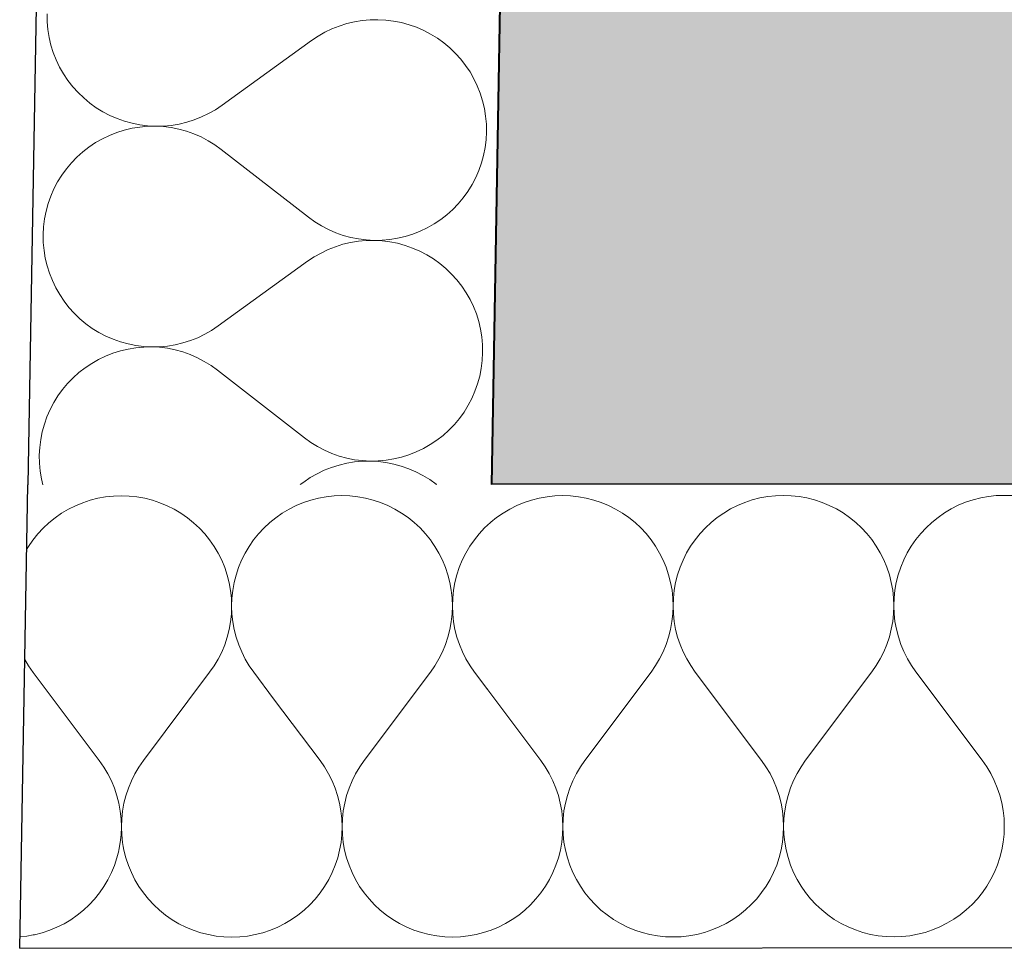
# Model space of a CAD drawing. Header units: millimetres. Extents: x -25972 to 4516, y -2839 to 20217.
# Tile 3 of 114: x -20645 to -20305, y 190 to 510. Entities that reach past the tile are written whole.
import ezdxf

# ---------------------------------------------------------------- set-up
doc = ezdxf.new("R2010")
doc.units = ezdxf.units.MM
doc.header["$MEASUREMENT"] = 0
doc.linetypes.add('Wipeout_Contour', pattern=[1000, 0, -1000])
for name, color, linetype in [('7._POHLED ZÁPADNÍ_1_3D prvky fasada nove', 7, 'Continuous'), ('7._POHLED ZÁPADNÍ_1_Konstrukce - nosné', 7, 'Continuous'), ('7._POHLED ZÁPADNÍ_1_Nové_Konstrukce - nosné', 7, 'Continuous'), ('7._POHLED ZÁPADNÍ_1_Nové_Výplně – Řezové', 7, 'Continuous'), ('7._POHLED ZÁPADNÍ_1_Výplně – Řezové', 7, 'Continuous')]:
    doc.layers.add(name, color=color, linetype=linetype)

# ---------------------------------------------------------------- blocks, each defined once
blk = doc.blocks.new('*X13', base_point=(-26739.77, -6860.77))
at = {"layer": '7._POHLED ZÁPADNÍ_1_Nové_Výplně – Řezové', "color": 21, "linetype": 'Continuous', "lineweight": 20, "true_color": 0xffaaaa}
for p, q in [((-20623.01, 343.44), (-20625.52, 342.4)), ((-20620.43, 344.31), (-20623.01, 343.44)), ((-20617.79, 344.98), (-20620.43, 344.31)), ((-20615.12, 345.46), (-20617.79, 344.98)), ((-20612.41, 345.76), (-20615.12, 345.46)), ((-20609.69, 345.86), (-20612.41, 345.76)), ((-20606.97, 345.76), (-20609.69, 345.86)), ((-20604.27, 345.47), (-20606.97, 345.76)), ((-20601.59, 344.99), (-20604.27, 345.47)), ((-20598.95, 344.32), (-20601.59, 344.99)), ((-20596.37, 343.46), (-20598.95, 344.32)), ((-20593.86, 342.42), (-20596.37, 343.46)), ((-20546.82, 343.48), (-20549.33, 342.44)), ((-20544.24, 344.34), (-20546.82, 343.48)), ((-20541.6, 345.02), (-20544.24, 344.34)), ((-20538.93, 345.5), (-20541.6, 345.02)), ((-20536.22, 345.79), (-20538.93, 345.5)), ((-20533.5, 345.89), (-20536.22, 345.79)), ((-20530.78, 345.8), (-20533.5, 345.89)), ((-20528.08, 345.51), (-20530.78, 345.8)), ((-20525.4, 345.02), (-20528.08, 345.51)), ((-20522.76, 344.35), (-20525.4, 345.02)), ((-20520.18, 343.49), (-20522.76, 344.35)), ((-20517.67, 342.45), (-20520.18, 343.49)), ((-20627.95, 341.18), (-20630.29, 339.79)), ((-20625.52, 342.4), (-20627.95, 341.18)), ((-20591.43, 341.2), (-20593.86, 342.42)), ((-20589.09, 339.81), (-20591.43, 341.2)), ((-20551.76, 341.22), (-20554.1, 339.83)), ((-20549.33, 342.44), (-20551.76, 341.22)), ((-20515.24, 341.24), (-20517.67, 342.45)), ((-20512.9, 339.85), (-20515.24, 341.24)), ((-20634.64, 336.53), (-20636.63, 334.68)), ((-20632.53, 338.24), (-20634.64, 336.53)), ((-20630.29, 339.79), (-20632.53, 338.24)), ((-20586.85, 338.26), (-20589.09, 339.81)), ((-20584.73, 336.56), (-20586.85, 338.26)), ((-20582.74, 334.7), (-20584.73, 336.56)), ((-20558.45, 336.57), (-20560.44, 334.71)), ((-20556.34, 338.28), (-20558.45, 336.57)), ((-20554.1, 339.83), (-20556.34, 338.28)), ((-20510.66, 338.3), (-20512.9, 339.85)), ((-20508.54, 336.59), (-20510.66, 338.3)), ((-20506.55, 334.74), (-20508.54, 336.59)), ((-20636.63, 334.68), (-20638.49, 332.68)), ((-20580.89, 332.71), (-20582.74, 334.7)), ((-20560.44, 334.71), (-20562.29, 332.72)), ((-20504.7, 332.75), (-20506.55, 334.74)), ((-20640.19, 330.56), (-20641.74, 328.33)), ((-20638.49, 332.68), (-20640.19, 330.56)), ((-20579.18, 330.59), (-20580.89, 332.71)), ((-20577.63, 328.36), (-20579.18, 330.59)), ((-20564, 330.6), (-20565.55, 328.36)), ((-20562.29, 332.72), (-20564, 330.6)), ((-20502.99, 330.63), (-20504.7, 332.75)), ((-20502.33, 329.68), (-20502.99, 330.63)), ((-20641.74, 328.33), (-20642.35, 327.3)), ((-20576.24, 326.02), (-20577.63, 328.36)), ((-20565.55, 328.36), (-20566.94, 326.02)), ((-20575.02, 323.59), (-20576.24, 326.02)), ((-20573.98, 321.07), (-20575.02, 323.59)), ((-20568.15, 323.59), (-20569.19, 321.07)), ((-20566.94, 326.02), (-20568.15, 323.59)), ((-20573.12, 318.49), (-20573.98, 321.07)), ((-20569.19, 321.07), (-20570.05, 318.49)), ((-20572.45, 315.85), (-20573.12, 318.49)), ((-20570.05, 318.49), (-20570.72, 315.86)), ((-20571.97, 313.18), (-20572.45, 315.85)), ((-20571.68, 310.47), (-20571.97, 313.18)), ((-20571.2, 313.18), (-20571.48, 310.47)), ((-20570.72, 315.86), (-20571.2, 313.18)), ((-20571.58, 307.75), (-20571.68, 310.47)), ((-20571.48, 310.47), (-20571.58, 307.75)), ((-20571.68, 305.04), (-20571.58, 307.75)), ((-20571.58, 307.75), (-20571.48, 305.04)), ((-20571.97, 302.33), (-20571.68, 305.04)), ((-20571.48, 305.04), (-20571.18, 302.33)), ((-20573.12, 297.02), (-20572.45, 299.65)), ((-20572.45, 299.65), (-20571.97, 302.33)), ((-20571.18, 302.33), (-20570.7, 299.65)), ((-20570.7, 299.65), (-20570.02, 297.02)), ((-20573.98, 294.44), (-20573.12, 297.02)), ((-20570.02, 297.02), (-20569.16, 294.44)), ((-20575.03, 291.92), (-20573.98, 294.44)), ((-20569.16, 294.44), (-20568.12, 291.93)), ((-20643.01, 289.34), (-20641.69, 287.12)), ((-20577.63, 287.15), (-20576.25, 289.49)), ((-20576.25, 289.49), (-20575.03, 291.92)), ((-20568.12, 291.93), (-20566.89, 289.5)), ((-20566.89, 289.5), (-20565.5, 287.16)), ((-20641.69, 287.12), (-20640.14, 284.89)), ((-20579.19, 284.92), (-20577.63, 287.15)), ((-20565.5, 287.16), (-20563.95, 284.92)), ((-20640.14, 284.89), (-20617.27, 254.42)), ((-20579.19, 284.92), (-20602.03, 254.43)), ((-20563.95, 284.92), (-20557.11, 275.81)), ((-20615.71, 252.19), (-20617.27, 254.42)), ((-20614.32, 249.85), (-20615.71, 252.19)), ((-20603.58, 252.2), (-20604.97, 249.86)), ((-20602.03, 254.43), (-20603.58, 252.2)), ((-20613.1, 247.42), (-20614.32, 249.85)), ((-20604.97, 249.86), (-20606.19, 247.42)), ((-20612.06, 244.91), (-20613.1, 247.42)), ((-20611.19, 242.33), (-20612.06, 244.91)), ((-20607.23, 244.91), (-20608.09, 242.33)), ((-20606.19, 247.42), (-20607.23, 244.91)), ((-20610.52, 239.69), (-20611.19, 242.33)), ((-20608.09, 242.33), (-20608.76, 239.69)), ((-20610.03, 237.02), (-20610.52, 239.69)), ((-20608.76, 239.69), (-20609.25, 237.02)), ((-20609.74, 234.31), (-20610.03, 237.02)), ((-20609.25, 237.02), (-20609.54, 234.31)), ((-20609.64, 231.59), (-20609.74, 234.31)), ((-20609.73, 228.87), (-20609.64, 231.59)), ((-20609.54, 234.31), (-20609.64, 231.59)), ((-20609.64, 231.59), (-20609.54, 228.87)), ((-20610.02, 226.17), (-20609.73, 228.87)), ((-20609.54, 228.87), (-20609.25, 226.17)), ((-20610.5, 223.49), (-20610.02, 226.17)), ((-20609.25, 226.17), (-20609, 224.79)), ((-20610.56, 223.27), (-20610.5, 223.49)), ((-20644.68, 193.59), (-20642.29, 193.85)), ((-20642.29, 193.85), (-20640.07, 194.25))]:
    blk.add_line(p, q, dxfattribs=at)
blk = doc.blocks.new('*X14', base_point=(-26739.77, -6860.77))
at = {"layer": '7._POHLED ZÁPADNÍ_1_Nové_Výplně – Řezové', "color": 21, "linetype": 'Continuous', "lineweight": 20, "true_color": 0xffaaaa}
for p, q in [((-20470.63, 343.52), (-20473.14, 342.48)), ((-20468.05, 344.38), (-20470.63, 343.52)), ((-20465.41, 345.05), (-20468.05, 344.38)), ((-20462.73, 345.54), (-20465.41, 345.05)), ((-20460.03, 345.83), (-20462.73, 345.54)), ((-20457.31, 345.93), (-20460.03, 345.83)), ((-20454.59, 345.83), (-20457.31, 345.93)), ((-20451.89, 345.54), (-20454.59, 345.83)), ((-20449.21, 345.06), (-20451.89, 345.54)), ((-20446.57, 344.39), (-20449.21, 345.06)), ((-20443.99, 343.53), (-20446.57, 344.39)), ((-20441.48, 342.49), (-20443.99, 343.53)), ((-20394.44, 343.55), (-20396.95, 342.51)), ((-20391.86, 344.42), (-20394.44, 343.55)), ((-20389.22, 345.09), (-20391.86, 344.42)), ((-20386.54, 345.57), (-20389.22, 345.09)), ((-20383.84, 345.87), (-20386.54, 345.57)), ((-20381.12, 345.96), (-20383.84, 345.87)), ((-20378.4, 345.87), (-20381.12, 345.96)), ((-20375.7, 345.58), (-20378.4, 345.87)), ((-20373.02, 345.1), (-20375.7, 345.58)), ((-20370.38, 344.43), (-20373.02, 345.1)), ((-20367.8, 343.57), (-20370.38, 344.43)), ((-20365.29, 342.53), (-20367.8, 343.57)), ((-20318.25, 343.59), (-20320.76, 342.55)), ((-20315.67, 344.45), (-20318.25, 343.59)), ((-20313.03, 345.13), (-20315.67, 344.45)), ((-20310.35, 345.61), (-20313.03, 345.13)), ((-20307.65, 345.9), (-20310.35, 345.61)), ((-20304.93, 346), (-20307.65, 345.9)), ((-20302.21, 345.91), (-20304.93, 346)), ((-20475.57, 341.26), (-20477.91, 339.87)), ((-20473.14, 342.48), (-20475.57, 341.26)), ((-20439.05, 341.27), (-20441.48, 342.49)), ((-20436.71, 339.89), (-20439.05, 341.27)), ((-20434.47, 338.33), (-20436.71, 339.89)), ((-20401.72, 339.9), (-20403.95, 338.35)), ((-20399.38, 341.29), (-20401.72, 339.9)), ((-20396.95, 342.51), (-20399.38, 341.29)), ((-20362.85, 341.31), (-20365.29, 342.53)), ((-20360.51, 339.92), (-20362.85, 341.31)), ((-20358.28, 338.37), (-20360.51, 339.92)), ((-20325.53, 339.94), (-20327.76, 338.39)), ((-20323.19, 341.33), (-20325.53, 339.94)), ((-20320.76, 342.55), (-20323.19, 341.33)), ((-20480.15, 338.31), (-20482.16, 336.69)), ((-20477.91, 339.87), (-20480.15, 338.31)), ((-20432.35, 336.63), (-20434.47, 338.33)), ((-20430.36, 334.77), (-20432.35, 336.63)), ((-20406.07, 336.64), (-20408.06, 334.79)), ((-20403.95, 338.35), (-20406.07, 336.64)), ((-20356.16, 336.66), (-20358.28, 338.37)), ((-20354.17, 334.81), (-20356.16, 336.66)), ((-20329.88, 336.68), (-20331.87, 334.82)), ((-20327.76, 338.39), (-20329.88, 336.68)), ((-20428.51, 332.78), (-20430.36, 334.77)), ((-20408.06, 334.79), (-20409.91, 332.79)), ((-20352.32, 332.82), (-20354.17, 334.81)), ((-20331.87, 334.82), (-20333.72, 332.83)), ((-20426.8, 330.67), (-20428.51, 332.78)), ((-20425.25, 328.43), (-20426.8, 330.67)), ((-20411.62, 330.67), (-20413.17, 328.44)), ((-20409.91, 332.79), (-20411.62, 330.67)), ((-20350.61, 330.7), (-20352.32, 332.82)), ((-20349.06, 328.47), (-20350.61, 330.7)), ((-20335.43, 330.71), (-20336.98, 328.47)), ((-20333.72, 332.83), (-20335.43, 330.71)), ((-20423.86, 326.09), (-20425.25, 328.43)), ((-20413.17, 328.44), (-20414.55, 326.1)), ((-20347.67, 326.13), (-20349.06, 328.47)), ((-20336.98, 328.47), (-20338.36, 326.13)), ((-20422.64, 323.66), (-20423.86, 326.09)), ((-20421.6, 321.15), (-20422.64, 323.66)), ((-20415.77, 323.66), (-20416.81, 321.15)), ((-20414.55, 326.1), (-20415.77, 323.66)), ((-20346.45, 323.7), (-20347.67, 326.13)), ((-20345.41, 321.18), (-20346.45, 323.7)), ((-20339.58, 323.7), (-20340.62, 321.18)), ((-20338.36, 326.13), (-20339.58, 323.7)), ((-20420.74, 318.56), (-20421.6, 321.15)), ((-20416.81, 321.15), (-20417.67, 318.57)), ((-20344.55, 318.6), (-20345.41, 321.18)), ((-20340.62, 321.18), (-20341.47, 318.6)), ((-20420.07, 315.93), (-20420.74, 318.56)), ((-20417.67, 318.57), (-20418.34, 315.93)), ((-20343.88, 315.96), (-20344.55, 318.6)), ((-20341.47, 318.6), (-20342.15, 315.97)), ((-20419.58, 313.25), (-20420.07, 315.93)), ((-20419.29, 310.55), (-20419.58, 313.25)), ((-20418.82, 313.25), (-20419.1, 310.55)), ((-20418.34, 315.93), (-20418.82, 313.25)), ((-20343.39, 313.29), (-20343.88, 315.96)), ((-20343.1, 310.58), (-20343.39, 313.29)), ((-20342.63, 313.29), (-20342.91, 310.58)), ((-20342.15, 315.97), (-20342.63, 313.29)), ((-20419.2, 307.83), (-20419.29, 310.55)), ((-20419.1, 310.55), (-20419.2, 307.83)), ((-20343.01, 307.86), (-20343.1, 310.58)), ((-20342.91, 310.58), (-20343.01, 307.86)), ((-20419.3, 305.11), (-20419.2, 307.83)), ((-20419.2, 307.83), (-20419.1, 305.11)), ((-20343.1, 305.14), (-20343.01, 307.86)), ((-20343.01, 307.86), (-20342.91, 305.14)), ((-20419.59, 302.4), (-20419.3, 305.11)), ((-20419.1, 305.11), (-20418.8, 302.4)), ((-20343.4, 302.44), (-20343.1, 305.14)), ((-20342.91, 305.14), (-20342.61, 302.44)), ((-20420.74, 297.09), (-20420.07, 299.73)), ((-20420.07, 299.73), (-20419.59, 302.4)), ((-20418.8, 302.4), (-20418.32, 299.73)), ((-20418.32, 299.73), (-20417.64, 297.09)), ((-20344.55, 297.13), (-20343.88, 299.76)), ((-20343.88, 299.76), (-20343.4, 302.44)), ((-20342.61, 302.44), (-20342.13, 299.76)), ((-20342.13, 299.76), (-20341.45, 297.13)), ((-20421.6, 294.51), (-20420.74, 297.09)), ((-20417.64, 297.09), (-20416.78, 294.51)), ((-20345.41, 294.55), (-20344.55, 297.13)), ((-20341.45, 297.13), (-20340.59, 294.55)), ((-20422.65, 292), (-20421.6, 294.51)), ((-20416.78, 294.51), (-20415.73, 292)), ((-20346.46, 292.03), (-20345.41, 294.55)), ((-20340.59, 294.55), (-20339.54, 292.04)), ((-20425.25, 287.22), (-20423.86, 289.56)), ((-20423.86, 289.56), (-20422.65, 292)), ((-20415.73, 292), (-20414.51, 289.57)), ((-20414.51, 289.57), (-20413.12, 287.23)), ((-20349.06, 287.26), (-20347.67, 289.6)), ((-20347.67, 289.6), (-20346.46, 292.03)), ((-20339.54, 292.04), (-20338.32, 289.6)), ((-20338.32, 289.6), (-20336.93, 287.27)), ((-20426.81, 284.99), (-20425.25, 287.22)), ((-20413.12, 287.23), (-20411.57, 285)), ((-20350.62, 285.03), (-20349.06, 287.26)), ((-20336.93, 287.27), (-20335.38, 285.03)), ((-20426.81, 284.99), (-20449.65, 254.5)), ((-20411.57, 285), (-20388.7, 254.53)), ((-20350.62, 285.03), (-20373.46, 254.54)), ((-20335.38, 285.03), (-20312.51, 254.57)), ((-20483.17, 278.85), (-20464.89, 254.5)), ((-20463.33, 252.26), (-20464.89, 254.5)), ((-20461.94, 249.93), (-20463.33, 252.26)), ((-20451.2, 252.27), (-20452.59, 249.93)), ((-20449.65, 254.5), (-20451.2, 252.27)), ((-20387.14, 252.3), (-20388.7, 254.53)), ((-20385.75, 249.96), (-20387.14, 252.3)), ((-20375.01, 252.31), (-20376.4, 249.97)), ((-20373.46, 254.54), (-20375.01, 252.31)), ((-20310.95, 252.34), (-20312.51, 254.57)), ((-20309.56, 250), (-20310.95, 252.34)), ((-20460.72, 247.49), (-20461.94, 249.93)), ((-20452.59, 249.93), (-20453.81, 247.5)), ((-20384.53, 247.53), (-20385.75, 249.96)), ((-20376.4, 249.97), (-20377.62, 247.53)), ((-20308.34, 247.57), (-20309.56, 250)), ((-20459.68, 244.98), (-20460.72, 247.49)), ((-20458.81, 242.4), (-20459.68, 244.98)), ((-20454.85, 244.98), (-20455.71, 242.4)), ((-20453.81, 247.5), (-20454.85, 244.98)), ((-20383.48, 245.02), (-20384.53, 247.53)), ((-20382.62, 242.44), (-20383.48, 245.02)), ((-20378.66, 245.02), (-20379.52, 242.44)), ((-20377.62, 247.53), (-20378.66, 245.02)), ((-20307.29, 245.06), (-20308.34, 247.57)), ((-20306.43, 242.48), (-20307.29, 245.06)), ((-20458.14, 239.77), (-20458.81, 242.4)), ((-20455.71, 242.4), (-20456.38, 239.77)), ((-20381.95, 239.8), (-20382.62, 242.44)), ((-20379.52, 242.44), (-20380.19, 239.8)), ((-20305.76, 239.84), (-20306.43, 242.48)), ((-20457.65, 237.09), (-20458.14, 239.77)), ((-20456.38, 239.77), (-20456.87, 237.09)), ((-20381.46, 237.13), (-20381.95, 239.8)), ((-20380.19, 239.8), (-20380.68, 237.13)), ((-20305.27, 237.16), (-20305.76, 239.84)), ((-20457.36, 234.39), (-20457.65, 237.09)), ((-20456.87, 237.09), (-20457.16, 234.39)), ((-20381.17, 234.42), (-20381.46, 237.13)), ((-20380.68, 237.13), (-20380.97, 234.42)), ((-20304.98, 234.46), (-20305.27, 237.16)), ((-20457.26, 231.67), (-20457.36, 234.39)), ((-20457.35, 228.95), (-20457.26, 231.67)), ((-20457.16, 234.39), (-20457.26, 231.67)), ((-20457.26, 231.67), (-20457.16, 228.95)), ((-20381.07, 231.7), (-20381.17, 234.42)), ((-20381.16, 228.98), (-20381.07, 231.7)), ((-20380.97, 234.42), (-20381.07, 231.7)), ((-20381.07, 231.7), (-20380.97, 228.98)), ((-20304.88, 231.74), (-20304.98, 234.46)), ((-20304.97, 229.02), (-20304.88, 231.74)), ((-20457.64, 226.24), (-20457.35, 228.95)), ((-20457.16, 228.95), (-20456.87, 226.24)), ((-20381.45, 226.28), (-20381.16, 228.98)), ((-20380.97, 228.98), (-20380.68, 226.28)), ((-20305.26, 226.32), (-20304.97, 229.02)), ((-20458.12, 223.57), (-20457.64, 226.24)), ((-20456.87, 226.24), (-20456.39, 223.57)), ((-20381.93, 223.6), (-20381.45, 226.28)), ((-20380.68, 226.28), (-20380.2, 223.6)), ((-20305.74, 223.64), (-20305.26, 226.32)), ((-20459.65, 218.35), (-20458.79, 220.93)), ((-20458.79, 220.93), (-20458.12, 223.57)), ((-20456.39, 223.57), (-20455.71, 220.93)), ((-20455.71, 220.93), (-20454.85, 218.35)), ((-20383.45, 218.38), (-20382.6, 220.96)), ((-20382.6, 220.96), (-20381.93, 223.6)), ((-20380.2, 223.6), (-20379.52, 220.97)), ((-20379.52, 220.97), (-20378.66, 218.39)), ((-20307.26, 218.42), (-20306.41, 221)), ((-20306.41, 221), (-20305.74, 223.64)), ((-20460.68, 215.83), (-20459.65, 218.35)), ((-20454.85, 218.35), (-20453.81, 215.84)), ((-20384.49, 215.87), (-20383.45, 218.38)), ((-20378.66, 218.39), (-20377.62, 215.87)), ((-20308.3, 215.9), (-20307.26, 218.42)), ((-20461.9, 213.4), (-20460.68, 215.83)), ((-20453.81, 215.84), (-20452.6, 213.4)), ((-20385.71, 213.43), (-20384.49, 215.87)), ((-20377.62, 215.87), (-20376.41, 213.44)), ((-20309.52, 213.47), (-20308.3, 215.9)), ((-20464.84, 208.82), (-20463.29, 211.06)), ((-20463.29, 211.06), (-20461.9, 213.4)), ((-20452.6, 213.4), (-20451.21, 211.06)), ((-20451.21, 211.06), (-20449.66, 208.83)), ((-20388.64, 208.86), (-20387.1, 211.09)), ((-20387.1, 211.09), (-20385.71, 213.43)), ((-20376.41, 213.44), (-20375.02, 211.1)), ((-20375.02, 211.1), (-20373.47, 208.86)), ((-20312.45, 208.89), (-20310.9, 211.13)), ((-20310.9, 211.13), (-20309.52, 213.47)), ((-20466.54, 206.7), (-20464.84, 208.82)), ((-20449.66, 208.83), (-20447.95, 206.71)), ((-20390.35, 206.74), (-20388.64, 208.86)), ((-20373.47, 208.86), (-20371.76, 206.75)), ((-20314.16, 206.77), (-20312.45, 208.89)), ((-20470.38, 202.85), (-20468.39, 204.71)), ((-20468.39, 204.71), (-20466.54, 206.7)), ((-20447.95, 206.71), (-20446.09, 204.72)), ((-20446.09, 204.72), (-20444.1, 202.87)), ((-20394.19, 202.89), (-20392.2, 204.75)), ((-20392.2, 204.75), (-20390.35, 206.74)), ((-20371.76, 206.75), (-20369.9, 204.76)), ((-20369.9, 204.76), (-20367.91, 202.9)), ((-20318, 202.93), (-20316.01, 204.78)), ((-20316.01, 204.78), (-20314.16, 206.77)), ((-20474.73, 199.59), (-20472.5, 201.14)), ((-20472.5, 201.14), (-20470.38, 202.85)), ((-20444.1, 202.87), (-20441.98, 201.16)), ((-20441.98, 201.16), (-20439.75, 199.61)), ((-20398.54, 199.63), (-20396.31, 201.18)), ((-20396.31, 201.18), (-20394.19, 202.89)), ((-20367.91, 202.9), (-20365.79, 201.2)), ((-20365.79, 201.2), (-20363.56, 199.64)), ((-20322.35, 199.66), (-20320.12, 201.22)), ((-20320.12, 201.22), (-20318, 202.93)), ((-20479.5, 196.98), (-20477.07, 198.2)), ((-20477.07, 198.2), (-20474.73, 199.59)), ((-20439.75, 199.61), (-20437.41, 198.22)), ((-20437.41, 198.22), (-20434.98, 197)), ((-20403.31, 197.02), (-20400.88, 198.24)), ((-20400.88, 198.24), (-20398.54, 199.63)), ((-20363.56, 199.64), (-20361.22, 198.26)), ((-20361.22, 198.26), (-20358.79, 197.04)), ((-20327.12, 197.06), (-20324.69, 198.27)), ((-20324.69, 198.27), (-20322.35, 199.66)), ((-20484.63, 195.07), (-20484.6, 195.08)), ((-20484.6, 195.08), (-20482.02, 195.94)), ((-20482.02, 195.94), (-20479.5, 196.98)), ((-20434.98, 197), (-20432.46, 195.96)), ((-20432.46, 195.96), (-20429.88, 195.1)), ((-20429.88, 195.1), (-20427.24, 194.43)), ((-20427.24, 194.43), (-20424.57, 193.95)), ((-20424.57, 193.95), (-20421.86, 193.66)), ((-20416.42, 193.66), (-20413.72, 193.96)), ((-20413.72, 193.96), (-20411.04, 194.44)), ((-20411.04, 194.44), (-20408.41, 195.12)), ((-20408.41, 195.12), (-20405.83, 195.98)), ((-20405.83, 195.98), (-20403.31, 197.02)), ((-20358.79, 197.04), (-20356.27, 196)), ((-20356.27, 196), (-20353.69, 195.14)), ((-20353.69, 195.14), (-20351.05, 194.47)), ((-20351.05, 194.47), (-20348.38, 193.99)), ((-20348.38, 193.99), (-20345.67, 193.7)), ((-20340.23, 193.7), (-20337.53, 193.99)), ((-20337.53, 193.99), (-20334.85, 194.48)), ((-20334.85, 194.48), (-20332.22, 195.15)), ((-20332.22, 195.15), (-20329.64, 196.01)), ((-20329.64, 196.01), (-20327.12, 197.06)), ((-20421.86, 193.66), (-20419.14, 193.57)), ((-20419.14, 193.57), (-20416.42, 193.66)), ((-20345.67, 193.7), (-20342.95, 193.6)), ((-20342.95, 193.6), (-20340.23, 193.7))]:
    blk.add_line(p, q, dxfattribs=at)
blk = doc.blocks.new('*X16', base_point=(-26739.77, -6860.77))
at = {"layer": '7._POHLED ZÁPADNÍ_1_Nové_Výplně – Řezové', "color": 21, "linetype": 'Continuous', "lineweight": 20, "true_color": 0xffaaaa}
for p, q in [((-20482.26, 336.6), (-20484.25, 334.75)), ((-20482.16, 336.69), (-20482.26, 336.6)), ((-20484.25, 334.75), (-20486.1, 332.76)), ((-20487.81, 330.64), (-20489.36, 328.4)), ((-20486.1, 332.76), (-20487.81, 330.64)), ((-20501.44, 328.39), (-20502.33, 329.68)), ((-20500.05, 326.06), (-20501.44, 328.39)), ((-20489.36, 328.4), (-20490.75, 326.06)), ((-20498.83, 323.62), (-20500.05, 326.06)), ((-20497.79, 321.11), (-20498.83, 323.62)), ((-20491.96, 323.63), (-20493, 321.11)), ((-20490.75, 326.06), (-20491.96, 323.63)), ((-20496.93, 318.53), (-20497.79, 321.11)), ((-20493, 321.11), (-20493.86, 318.53)), ((-20496.26, 315.89), (-20496.93, 318.53)), ((-20493.86, 318.53), (-20494.53, 315.89)), ((-20495.78, 313.21), (-20496.26, 315.89)), ((-20495.48, 310.51), (-20495.78, 313.21)), ((-20495.01, 313.21), (-20495.29, 310.51)), ((-20494.53, 315.89), (-20495.01, 313.21)), ((-20495.39, 307.79), (-20495.48, 310.51)), ((-20495.29, 310.51), (-20495.39, 307.79)), ((-20495.49, 305.07), (-20495.39, 307.79)), ((-20495.39, 307.79), (-20495.29, 305.07)), ((-20495.78, 302.37), (-20495.49, 305.07)), ((-20495.29, 305.07), (-20494.99, 302.37)), ((-20496.93, 297.05), (-20496.26, 299.69)), ((-20496.26, 299.69), (-20495.78, 302.37)), ((-20494.99, 302.37), (-20494.51, 299.69)), ((-20494.51, 299.69), (-20493.83, 297.06)), ((-20497.79, 294.47), (-20496.93, 297.05)), ((-20493.83, 297.06), (-20492.97, 294.47)), ((-20498.84, 291.96), (-20497.79, 294.47)), ((-20492.97, 294.47), (-20491.93, 291.96)), ((-20501.44, 287.19), (-20500.05, 289.53)), ((-20500.05, 289.53), (-20498.84, 291.96)), ((-20491.93, 291.96), (-20490.7, 289.53)), ((-20490.7, 289.53), (-20489.31, 287.19)), ((-20503, 284.95), (-20501.44, 287.19)), ((-20489.31, 287.19), (-20487.76, 284.96)), ((-20503, 284.95), (-20525.84, 254.47)), ((-20487.76, 284.96), (-20483.17, 278.85)), ((-20557.11, 275.81), (-20541.08, 254.46)), ((-20539.52, 252.23), (-20541.08, 254.46)), ((-20538.13, 249.89), (-20539.52, 252.23)), ((-20527.39, 252.23), (-20528.78, 249.89)), ((-20525.84, 254.47), (-20527.39, 252.23)), ((-20536.91, 247.46), (-20538.13, 249.89)), ((-20528.78, 249.89), (-20530, 247.46)), ((-20535.87, 244.95), (-20536.91, 247.46)), ((-20535, 242.37), (-20535.87, 244.95)), ((-20531.04, 244.95), (-20531.9, 242.37)), ((-20530, 247.46), (-20531.04, 244.95)), ((-20534.33, 239.73), (-20535, 242.37)), ((-20531.9, 242.37), (-20532.57, 239.73)), ((-20533.84, 237.05), (-20534.33, 239.73)), ((-20532.57, 239.73), (-20533.06, 237.05)), ((-20533.55, 234.35), (-20533.84, 237.05)), ((-20533.06, 237.05), (-20533.35, 234.35)), ((-20533.45, 231.63), (-20533.55, 234.35)), ((-20533.54, 228.91), (-20533.45, 231.63)), ((-20533.35, 234.35), (-20533.45, 231.63)), ((-20533.45, 231.63), (-20533.35, 228.91)), ((-20533.83, 226.21), (-20533.54, 228.91)), ((-20533.35, 228.91), (-20533.06, 226.21)), ((-20609, 224.79), (-20608.77, 223.49)), ((-20534.31, 223.53), (-20533.83, 226.21)), ((-20533.06, 226.21), (-20532.58, 223.53)), ((-20611.17, 220.86), (-20610.56, 223.27)), ((-20608.77, 223.49), (-20608.09, 220.86)), ((-20534.98, 220.89), (-20534.31, 223.53)), ((-20532.58, 223.53), (-20531.9, 220.89)), ((-20613.07, 215.76), (-20612.03, 218.27)), ((-20612.03, 218.27), (-20611.17, 220.86)), ((-20608.09, 220.86), (-20607.24, 218.28)), ((-20607.24, 218.28), (-20606.19, 215.76)), ((-20536.87, 215.8), (-20535.84, 218.31)), ((-20535.84, 218.31), (-20534.98, 220.89)), ((-20531.9, 220.89), (-20531.05, 218.31)), ((-20531.05, 218.31), (-20530, 215.8)), ((-20614.28, 213.32), (-20613.07, 215.76)), ((-20606.19, 215.76), (-20604.98, 213.33)), ((-20538.09, 213.36), (-20536.87, 215.8)), ((-20530, 215.8), (-20528.79, 213.37)), ((-20617.22, 208.75), (-20615.67, 210.98)), ((-20615.67, 210.98), (-20614.28, 213.32)), ((-20604.98, 213.33), (-20603.59, 210.99)), ((-20603.59, 210.99), (-20602.04, 208.76)), ((-20541.03, 208.78), (-20539.48, 211.02)), ((-20539.48, 211.02), (-20538.09, 213.36)), ((-20528.79, 213.37), (-20527.4, 211.03)), ((-20527.4, 211.03), (-20525.85, 208.79)), ((-20618.92, 206.63), (-20617.22, 208.75)), ((-20602.04, 208.76), (-20600.33, 206.64)), ((-20542.73, 206.66), (-20541.03, 208.78)), ((-20525.85, 208.79), (-20524.14, 206.67)), ((-20622.76, 202.78), (-20620.77, 204.64)), ((-20620.77, 204.64), (-20618.92, 206.63)), ((-20600.33, 206.64), (-20598.48, 204.65)), ((-20598.48, 204.65), (-20596.48, 202.79)), ((-20546.57, 202.82), (-20544.58, 204.67)), ((-20544.58, 204.67), (-20542.73, 206.66)), ((-20524.14, 206.67), (-20522.28, 204.68)), ((-20522.28, 204.68), (-20520.29, 202.83)), ((-20627.11, 199.52), (-20624.88, 201.07)), ((-20624.88, 201.07), (-20622.76, 202.78)), ((-20596.48, 202.79), (-20594.37, 201.09)), ((-20594.37, 201.09), (-20592.13, 199.53)), ((-20550.92, 199.55), (-20548.69, 201.11)), ((-20548.69, 201.11), (-20546.57, 202.82)), ((-20520.29, 202.83), (-20518.17, 201.12)), ((-20518.17, 201.12), (-20515.94, 199.57)), ((-20631.88, 196.91), (-20629.45, 198.13)), ((-20629.45, 198.13), (-20627.11, 199.52)), ((-20592.13, 199.53), (-20589.79, 198.15)), ((-20589.79, 198.15), (-20587.36, 196.93)), ((-20555.69, 196.95), (-20553.26, 198.16)), ((-20553.26, 198.16), (-20550.92, 199.55)), ((-20515.94, 199.57), (-20513.6, 198.18)), ((-20513.6, 198.18), (-20511.17, 196.97)), ((-20640.07, 194.25), (-20639.61, 194.33)), ((-20639.61, 194.33), (-20636.98, 195.01)), ((-20636.98, 195.01), (-20634.4, 195.87)), ((-20634.4, 195.87), (-20631.88, 196.91)), ((-20587.36, 196.93), (-20584.84, 195.89)), ((-20584.84, 195.89), (-20582.26, 195.03)), ((-20582.26, 195.03), (-20579.63, 194.36)), ((-20579.63, 194.36), (-20576.95, 193.88)), ((-20576.95, 193.88), (-20574.24, 193.59)), ((-20568.81, 193.59), (-20566.1, 193.88)), ((-20566.1, 193.88), (-20563.42, 194.37)), ((-20563.42, 194.37), (-20560.79, 195.04)), ((-20560.79, 195.04), (-20558.21, 195.9)), ((-20558.21, 195.9), (-20555.69, 196.95)), ((-20511.17, 196.97), (-20508.65, 195.93)), ((-20508.65, 195.93), (-20506.07, 195.07)), ((-20506.07, 195.07), (-20503.43, 194.4)), ((-20503.43, 194.4), (-20500.76, 193.91)), ((-20500.76, 193.91), (-20498.05, 193.62)), ((-20492.61, 193.63), (-20489.91, 193.92)), ((-20489.91, 193.92), (-20487.23, 194.4)), ((-20487.23, 194.4), (-20484.63, 195.07)), ((-20574.24, 193.59), (-20571.52, 193.49)), ((-20571.52, 193.49), (-20568.81, 193.59)), ((-20498.05, 193.62), (-20495.33, 193.53)), ((-20495.33, 193.53), (-20492.61, 193.63))]:
    blk.add_line(p, q, dxfattribs=at)
blk = doc.blocks.new('*X29', base_point=(-26739.77, -6860.77))
at = {"layer": '7._POHLED ZÁPADNÍ_1_Nové_Výplně – Řezové', "color": 21, "linetype": 'Continuous', "lineweight": 20, "true_color": 0xffaaaa}
for p, q in [((-20635.32, 512.17), (-20635.27, 509.45)), ((-20526.5, 509.88), (-20529.19, 509.44)), ((-20523.79, 510.13), (-20526.5, 509.88)), ((-20521.07, 510.18), (-20523.79, 510.13)), ((-20518.36, 510.04), (-20521.07, 510.18)), ((-20515.66, 509.7), (-20518.36, 510.04)), ((-20635.27, 509.45), (-20635.02, 506.74)), ((-20635.02, 506.74), (-20634.59, 504.06)), ((-20536.96, 507), (-20539.41, 505.82)), ((-20534.43, 508), (-20536.96, 507)), ((-20531.83, 508.81), (-20534.43, 508)), ((-20529.19, 509.44), (-20531.83, 508.81)), ((-20512.99, 509.17), (-20515.66, 509.7)), ((-20510.36, 508.45), (-20512.99, 509.17)), ((-20507.8, 507.55), (-20510.36, 508.45)), ((-20505.3, 506.47), (-20507.8, 507.55)), ((-20502.89, 505.21), (-20505.3, 506.47)), ((-20634.59, 504.06), (-20633.96, 501.41)), ((-20541.77, 504.47), (-20544.03, 502.96)), ((-20539.41, 505.82), (-20541.77, 504.47)), ((-20500.57, 503.78), (-20502.89, 505.21)), ((-20498.37, 502.19), (-20500.57, 503.78)), ((-20633.96, 501.41), (-20633.15, 498.81)), ((-20544.03, 502.96), (-20574.9, 480.64)), ((-20496.28, 500.45), (-20498.37, 502.19)), ((-20494.32, 498.56), (-20496.28, 500.45)), ((-20633.15, 498.81), (-20632.15, 496.28)), ((-20632.15, 496.28), (-20630.97, 493.83)), ((-20492.5, 496.54), (-20494.32, 498.56)), ((-20490.83, 494.39), (-20492.5, 496.54)), ((-20630.97, 493.83), (-20629.62, 491.46)), ((-20489.31, 492.13), (-20490.83, 494.39)), ((-20629.62, 491.46), (-20628.11, 489.2)), ((-20487.97, 489.77), (-20489.31, 492.13)), ((-20486.79, 487.31), (-20487.97, 489.77)), ((-20628.11, 489.2), (-20626.44, 487.06)), ((-20626.44, 487.06), (-20624.62, 485.03)), ((-20485.79, 484.78), (-20486.79, 487.31)), ((-20624.62, 485.03), (-20622.66, 483.15)), ((-20622.66, 483.15), (-20620.57, 481.4)), ((-20484.98, 482.19), (-20485.79, 484.78)), ((-20620.57, 481.4), (-20618.37, 479.81)), ((-20618.37, 479.81), (-20616.05, 478.39)), ((-20577.16, 479.12), (-20574.9, 480.64)), ((-20484.35, 479.54), (-20484.98, 482.19)), ((-20483.92, 476.85), (-20484.35, 479.54)), ((-20616.05, 478.39), (-20613.64, 477.13)), ((-20613.64, 477.13), (-20611.14, 476.04)), ((-20611.14, 476.04), (-20608.58, 475.14)), ((-20584.51, 475.6), (-20581.98, 476.6)), ((-20581.98, 476.6), (-20579.53, 477.77)), ((-20579.53, 477.77), (-20577.16, 479.12)), ((-20483.67, 474.14), (-20483.92, 476.85)), ((-20605.98, 472.69), (-20608.63, 472.07)), ((-20608.58, 475.14), (-20605.95, 474.42)), ((-20603.3, 473.13), (-20605.98, 472.69)), ((-20605.95, 474.42), (-20603.28, 473.9)), ((-20600.59, 473.37), (-20603.3, 473.13)), ((-20603.28, 473.9), (-20600.58, 473.56)), ((-20597.87, 473.42), (-20600.59, 473.37)), ((-20600.58, 473.56), (-20597.87, 473.42)), ((-20597.87, 473.42), (-20595.15, 473.47)), ((-20595.15, 473.27), (-20597.87, 473.42)), ((-20595.15, 473.47), (-20592.44, 473.71)), ((-20592.45, 472.93), (-20595.15, 473.27)), ((-20589.78, 472.4), (-20592.45, 472.93)), ((-20592.44, 473.71), (-20589.75, 474.15)), ((-20589.75, 474.15), (-20587.11, 474.78)), ((-20587.11, 474.78), (-20584.51, 475.6)), ((-20483.62, 471.42), (-20483.67, 474.14)), ((-20616.21, 469.08), (-20618.58, 467.74)), ((-20613.76, 470.26), (-20616.21, 469.08)), ((-20611.23, 471.25), (-20613.76, 470.26)), ((-20608.63, 472.07), (-20611.23, 471.25)), ((-20587.16, 471.68), (-20589.78, 472.4)), ((-20584.59, 470.77), (-20587.16, 471.68)), ((-20582.1, 469.69), (-20584.59, 470.77)), ((-20579.69, 468.42), (-20582.1, 469.69)), ((-20483.77, 468.71), (-20483.62, 471.42)), ((-20620.84, 466.23), (-20622.99, 464.56)), ((-20618.58, 467.74), (-20620.84, 466.23)), ((-20577.38, 466.99), (-20579.69, 468.42)), ((-20575.17, 465.4), (-20577.38, 466.99)), ((-20484.64, 463.34), (-20484.11, 466.01)), ((-20484.11, 466.01), (-20483.77, 468.71)), ((-20625.01, 462.74), (-20626.9, 460.78)), ((-20622.99, 464.56), (-20625.01, 462.74)), ((-20545.1, 442.02), (-20575.17, 465.4)), ((-20485.35, 460.72), (-20484.64, 463.34)), ((-20626.9, 460.78), (-20628.64, 458.69)), ((-20486.26, 458.15), (-20485.35, 460.72)), ((-20630.23, 456.49), (-20631.66, 454.17)), ((-20628.64, 458.69), (-20630.23, 456.49)), ((-20488.6, 453.24), (-20487.34, 455.66)), ((-20487.34, 455.66), (-20486.26, 458.15)), ((-20631.66, 454.17), (-20632.92, 451.76)), ((-20490.03, 450.93), (-20488.6, 453.24)), ((-20634.01, 449.27), (-20634.91, 446.7)), ((-20632.92, 451.76), (-20634.01, 449.27)), ((-20493.37, 446.64), (-20491.62, 448.72)), ((-20491.62, 448.72), (-20490.03, 450.93)), ((-20634.91, 446.7), (-20635.63, 444.08)), ((-20495.26, 444.68), (-20493.37, 446.64)), ((-20635.63, 444.08), (-20636.16, 441.41)), ((-20545.1, 442.02), (-20542.89, 440.42)), ((-20499.43, 441.19), (-20497.28, 442.86)), ((-20497.28, 442.86), (-20495.26, 444.68)), ((-20636.5, 438.71), (-20636.64, 435.99)), ((-20636.16, 441.41), (-20636.5, 438.71)), ((-20542.89, 440.42), (-20540.58, 438.99)), ((-20540.58, 438.99), (-20538.17, 437.73)), ((-20504.06, 438.33), (-20501.69, 439.68)), ((-20501.69, 439.68), (-20499.43, 441.19)), ((-20636.64, 435.99), (-20636.59, 433.27)), ((-20538.17, 437.73), (-20535.67, 436.64)), ((-20535.67, 436.64), (-20533.11, 435.74)), ((-20533.11, 435.74), (-20530.48, 435.02)), ((-20514.29, 434.72), (-20511.64, 435.35)), ((-20511.64, 435.35), (-20509.04, 436.16)), ((-20509.04, 436.16), (-20506.51, 437.16)), ((-20506.51, 437.16), (-20504.06, 438.33)), ((-20636.59, 433.27), (-20636.35, 430.56)), ((-20535.76, 431.82), (-20538.29, 430.82)), ((-20533.16, 432.64), (-20535.76, 431.82)), ((-20530.52, 433.26), (-20533.16, 432.64)), ((-20527.83, 433.7), (-20530.52, 433.26)), ((-20530.48, 435.02), (-20527.82, 434.49)), ((-20525.12, 433.95), (-20527.83, 433.7)), ((-20527.82, 434.49), (-20525.12, 434.15)), ((-20525.12, 434.15), (-20522.4, 434)), ((-20522.4, 434), (-20525.12, 433.95)), ((-20522.4, 434), (-20519.68, 434.05)), ((-20519.68, 433.86), (-20522.4, 434)), ((-20519.68, 434.05), (-20516.97, 434.29)), ((-20516.98, 433.52), (-20519.68, 433.86)), ((-20514.32, 432.99), (-20516.98, 433.52)), ((-20516.97, 434.29), (-20514.29, 434.72)), ((-20511.69, 432.27), (-20514.32, 432.99)), ((-20509.12, 431.37), (-20511.69, 432.27)), ((-20636.35, 430.56), (-20635.91, 427.88)), ((-20543.1, 428.29), (-20545.36, 426.78)), ((-20540.74, 429.64), (-20543.1, 428.29)), ((-20538.29, 430.82), (-20540.74, 429.64)), ((-20506.63, 430.29), (-20509.12, 431.37)), ((-20504.22, 429.03), (-20506.63, 430.29)), ((-20501.9, 427.6), (-20504.22, 429.03)), ((-20635.91, 427.88), (-20635.29, 425.23)), ((-20635.29, 425.23), (-20634.47, 422.63)), ((-20545.36, 426.78), (-20576.23, 404.46)), ((-20499.69, 426.01), (-20501.9, 427.6)), ((-20497.61, 424.27), (-20499.69, 426.01)), ((-20634.47, 422.63), (-20633.48, 420.1)), ((-20495.65, 422.38), (-20497.61, 424.27)), ((-20493.83, 420.36), (-20495.65, 422.38)), ((-20633.48, 420.1), (-20632.3, 417.65)), ((-20492.16, 418.21), (-20493.83, 420.36)), ((-20490.64, 415.95), (-20492.16, 418.21)), ((-20632.3, 417.65), (-20630.95, 415.29)), ((-20630.95, 415.29), (-20629.44, 413.02)), ((-20489.3, 413.59), (-20490.64, 415.95)), ((-20629.44, 413.02), (-20627.77, 410.88)), ((-20488.12, 411.13), (-20489.3, 413.59)), ((-20627.77, 410.88), (-20625.95, 408.85)), ((-20625.95, 408.85), (-20623.99, 406.97)), ((-20487.12, 408.6), (-20488.12, 411.13)), ((-20486.31, 406.01), (-20487.12, 408.6)), ((-20623.99, 406.97), (-20621.9, 405.22)), ((-20621.9, 405.22), (-20619.69, 403.63)), ((-20578.49, 402.94), (-20576.23, 404.46)), ((-20485.68, 403.36), (-20486.31, 406.01)), ((-20619.69, 403.63), (-20617.38, 402.21)), ((-20617.38, 402.21), (-20614.97, 400.95)), ((-20583.31, 400.42), (-20580.86, 401.59)), ((-20580.86, 401.59), (-20578.49, 402.94)), ((-20485.24, 400.68), (-20485.68, 403.36)), ((-20614.97, 400.95), (-20612.47, 399.86)), ((-20612.47, 399.86), (-20609.9, 398.96)), ((-20609.9, 398.96), (-20607.28, 398.24)), ((-20607.28, 398.24), (-20604.61, 397.72)), ((-20604.61, 397.72), (-20601.91, 397.38)), ((-20593.77, 397.53), (-20591.08, 397.97)), ((-20591.08, 397.97), (-20588.43, 398.6)), ((-20588.43, 398.6), (-20585.84, 399.42)), ((-20585.84, 399.42), (-20583.31, 400.42)), ((-20485, 397.97), (-20485.24, 400.68)), ((-20484.95, 395.25), (-20485, 397.97)), ((-20612.55, 395.07), (-20615.09, 394.08)), ((-20609.96, 395.89), (-20612.55, 395.07)), ((-20607.31, 396.51), (-20609.96, 395.89)), ((-20604.62, 396.95), (-20607.31, 396.51)), ((-20601.91, 397.19), (-20604.62, 396.95)), ((-20601.91, 397.38), (-20599.19, 397.24)), ((-20599.19, 397.24), (-20601.91, 397.19)), ((-20599.19, 397.24), (-20596.47, 397.29)), ((-20596.48, 397.09), (-20599.19, 397.24)), ((-20593.78, 396.75), (-20596.48, 397.09)), ((-20596.47, 397.29), (-20593.77, 397.53)), ((-20591.11, 396.22), (-20593.78, 396.75)), ((-20588.49, 395.5), (-20591.11, 396.22)), ((-20585.92, 394.59), (-20588.49, 395.5)), ((-20583.43, 393.51), (-20585.92, 394.59)), ((-20485.1, 392.53), (-20484.95, 395.25)), ((-20619.9, 391.56), (-20622.17, 390.05)), ((-20617.54, 392.9), (-20619.9, 391.56)), ((-20615.09, 394.08), (-20617.54, 392.9)), ((-20581.02, 392.24), (-20583.43, 393.51)), ((-20578.7, 390.81), (-20581.02, 392.24)), ((-20485.43, 389.83), (-20485.1, 392.53)), ((-20624.31, 388.38), (-20626.34, 386.56)), ((-20622.17, 390.05), (-20624.31, 388.38)), ((-20576.5, 389.22), (-20578.7, 390.81)), ((-20546.43, 365.84), (-20576.5, 389.22)), ((-20485.96, 387.16), (-20485.43, 389.83)), ((-20628.23, 384.6), (-20629.97, 382.51)), ((-20626.34, 386.56), (-20628.23, 384.6)), ((-20487.59, 381.97), (-20486.68, 384.54)), ((-20486.68, 384.54), (-20485.96, 387.16)), ((-20629.97, 382.51), (-20631.56, 380.31)), ((-20488.67, 379.48), (-20487.59, 381.97)), ((-20632.99, 377.99), (-20634.25, 375.58)), ((-20631.56, 380.31), (-20632.99, 377.99)), ((-20489.93, 377.07), (-20488.67, 379.48)), ((-20634.25, 375.58), (-20635.34, 373.09)), ((-20492.95, 372.54), (-20491.36, 374.75)), ((-20491.36, 374.75), (-20489.93, 377.07)), ((-20636.24, 370.52), (-20636.96, 367.9)), ((-20635.34, 373.09), (-20636.24, 370.52)), ((-20494.7, 370.46), (-20492.95, 372.54)), ((-20636.96, 367.9), (-20637.49, 365.23)), ((-20498.61, 366.68), (-20496.59, 368.5)), ((-20496.59, 368.5), (-20494.7, 370.46)), ((-20637.49, 365.23), (-20637.83, 362.53)), ((-20546.43, 365.84), (-20544.22, 364.24)), ((-20544.22, 364.24), (-20541.91, 362.81)), ((-20503.02, 363.5), (-20500.76, 365.01)), ((-20500.76, 365.01), (-20498.61, 366.68)), ((-20637.83, 362.53), (-20637.97, 359.81)), ((-20541.91, 362.81), (-20539.5, 361.55)), ((-20539.5, 361.55), (-20537, 360.46)), ((-20537, 360.46), (-20534.44, 359.56)), ((-20510.37, 359.98), (-20507.84, 360.98)), ((-20507.84, 360.98), (-20505.38, 362.15)), ((-20505.38, 362.15), (-20503.02, 363.5)), ((-20637.97, 359.81), (-20637.92, 357.09)), ((-20637.92, 357.09), (-20637.68, 354.38)), ((-20531.84, 357.09), (-20534.49, 356.46)), ((-20534.44, 359.56), (-20531.81, 358.84)), ((-20529.16, 357.52), (-20531.84, 357.09)), ((-20531.81, 358.84), (-20529.14, 358.31)), ((-20526.45, 357.77), (-20529.16, 357.52)), ((-20529.14, 358.31), (-20526.45, 357.97)), ((-20526.45, 357.97), (-20523.73, 357.82)), ((-20523.73, 357.82), (-20526.45, 357.77)), ((-20523.73, 357.82), (-20521.01, 357.87)), ((-20521.01, 357.68), (-20523.73, 357.82)), ((-20521.01, 357.87), (-20518.3, 358.11)), ((-20518.31, 357.34), (-20521.01, 357.68)), ((-20515.64, 356.81), (-20518.31, 357.34)), ((-20518.3, 358.11), (-20515.61, 358.55)), ((-20515.61, 358.55), (-20512.97, 359.17)), ((-20512.97, 359.17), (-20510.37, 359.98)), ((-20637.68, 354.38), (-20637.24, 351.7)), ((-20539.62, 354.64), (-20542.07, 353.46)), ((-20537.09, 355.64), (-20539.62, 354.64)), ((-20534.49, 356.46), (-20537.09, 355.64)), ((-20513.02, 356.1), (-20515.64, 356.81)), ((-20510.45, 355.19), (-20513.02, 356.1)), ((-20507.96, 354.11), (-20510.45, 355.19)), ((-20505.55, 352.85), (-20507.96, 354.11)), ((-20637.24, 351.7), (-20636.76, 349.65)), ((-20546.69, 350.6), (-20547.94, 349.69)), ((-20544.43, 352.12), (-20546.69, 350.6)), ((-20542.07, 353.46), (-20544.43, 352.12)), ((-20503.23, 351.42), (-20505.55, 352.85)), ((-20501.02, 349.83), (-20503.23, 351.42)), ((-20500.88, 349.72), (-20501.02, 349.83))]:
    blk.add_line(p, q, dxfattribs=at)

msp = doc.modelspace()

# ---------------------------------------------------------------- hatches: boundary and pattern name
at = {"layer": '7._POHLED ZÁPADNÍ_1_Výplně – Řezové', "linetype": 'Continuous', "lineweight": 13}
for points in [[(-20100.34, 724.73), (-20481.93, 349.73), (-20106.88, 349.73)], [(-20475.4, 724.73), (-20481.93, 349.73), (-20100.34, 724.73)]]:
    msp.add_hatch(color=254, dxfattribs=at).paths.add_polyline_path(points)

# ---------------------------------------------------------------- linework, layer by layer
at = {"layer": '7._POHLED ZÁPADNÍ_1_Konstrukce - nosné', "color": 7, "linetype": 'Continuous', "lineweight": 50, "flags": 128}
for points in [[(-20461.17, 1540.89), (-20481.93, 349.73)], [(-20481.93, 349.73), (-20106.88, 349.73)]]:
    msp.add_lwpolyline(points, dxfattribs=at)

# ---------------------------------------------------------------- next in the draw order: wipeouts: each hides what was drawn before it
at = {"color": 254, "linetype": 'Wipeout_Contour', "lineweight": 0, "ltscale": 61774.98366}
msp.add_wipeout([(-20644.75, 189.65), (-20481.93, 349.73), (-20641.96, 349.65)], dxfattribs=at).dxf.layer = '7._POHLED ZÁPADNÍ_1_Nové_Výplně – Řezové'

# ---------------------------------------------------------------- next in the draw order: block references
at = {"layer": '7._POHLED ZÁPADNÍ_1_3D prvky fasada nove', "color": 9, "linetype": 'Continuous', "lineweight": 13}
msp.add_blockref('*X13', (-26739.77, -6860.77), dxfattribs=at)

# ---------------------------------------------------------------- next in the draw order: wipeouts: each hides what was drawn before it
at = {"color": 254, "linetype": 'Wipeout_Contour', "lineweight": 0, "ltscale": 97531.977245}
msp.add_wipeout([(-20484.72, 189.72), (-18851.17, 190.51), (-18851.24, 340.51), (-18851.24, 350.51), (-20481.93, 349.73)], dxfattribs=at).dxf.layer = '7._POHLED ZÁPADNÍ_1_Nové_Výplně – Řezové'

# ---------------------------------------------------------------- next in the draw order: block references
at = {"layer": '7._POHLED ZÁPADNÍ_1_3D prvky fasada nove', "color": 9, "linetype": 'Continuous', "lineweight": 13}
msp.add_blockref('*X14', (-26739.77, -6860.77), dxfattribs=at)

# ---------------------------------------------------------------- next in the draw order: wipeouts: each hides what was drawn before it
at = {"color": 254, "linetype": 'Wipeout_Contour', "lineweight": 0, "ltscale": 61616.617515}
msp.add_wipeout([(-20481.93, 349.73), (-20644.75, 189.65), (-20484.72, 189.72)], dxfattribs=at).dxf.layer = '7._POHLED ZÁPADNÍ_1_Nové_Výplně – Řezové'

# ---------------------------------------------------------------- next in the draw order: linework, layer by layer
at = {"layer": '7._POHLED ZÁPADNÍ_1_Nové_Konstrukce - nosné', "color": 1, "linetype": 'Continuous', "lineweight": 25, "flags": 128}
for points in [[(-18851.24, 350.51), (-20481.93, 349.73)], [(-20644.75, 189.65), (-20641.96, 349.65)], [(-20644.75, 189.65), (-18851.17, 190.51)]]:
    msp.add_lwpolyline(points, dxfattribs=at)

# ---------------------------------------------------------------- next in the draw order: block references
at = {"layer": '7._POHLED ZÁPADNÍ_1_3D prvky fasada nove', "color": 9, "linetype": 'Continuous', "lineweight": 13}
msp.add_blockref('*X16', (-26739.77, -6860.77), dxfattribs=at)

# ---------------------------------------------------------------- next in the draw order: wipeouts: each hides what was drawn before it
at = {"color": 254, "linetype": 'Wipeout_Contour', "lineweight": 0, "ltscale": 102857.361395}
msp.add_wipeout([(-20621.14, 1543.68), (-20641.96, 349.65), (-20481.93, 349.73), (-20461.17, 1540.89), (-20471.17, 1541.07)], dxfattribs=at).dxf.layer = '7._POHLED ZÁPADNÍ_1_Nové_Výplně – Řezové'

# ---------------------------------------------------------------- next in the draw order: linework, layer by layer
at = {"layer": '7._POHLED ZÁPADNÍ_1_Nové_Konstrukce - nosné', "color": 1, "linetype": 'Continuous', "lineweight": 25, "flags": 128}
for points in [[(-20621.14, 1543.68), (-20641.96, 349.65)], [(-20481.93, 349.73), (-20461.17, 1540.89)]]:
    msp.add_lwpolyline(points, dxfattribs=at)

# ---------------------------------------------------------------- next in the draw order: block references
at = {"layer": '7._POHLED ZÁPADNÍ_1_3D prvky fasada nove', "color": 9, "linetype": 'Continuous', "lineweight": 13}
msp.add_blockref('*X29', (-26739.77, -6860.77), dxfattribs=at)

doc.saveas('drawing.dxf')
